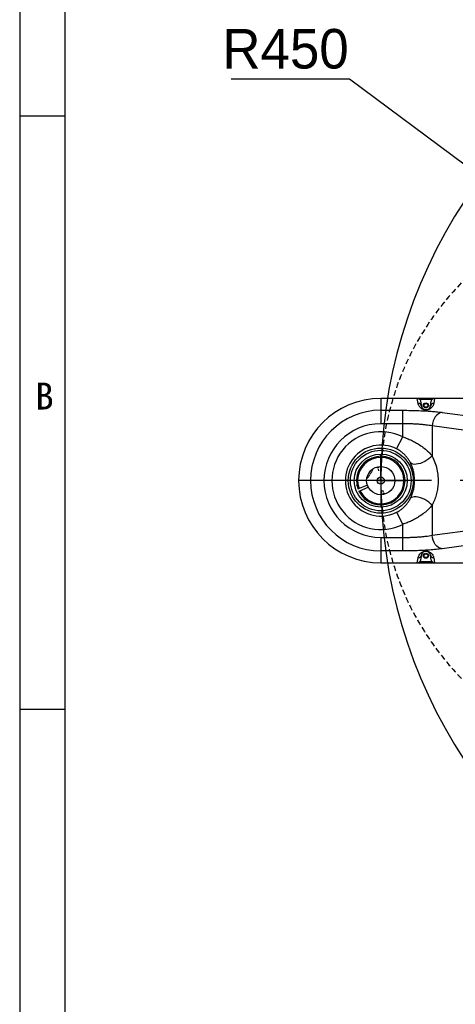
# Model space of a CAD drawing. Header units: millimetres. Extents: x 0 to 2970, y 0 to 2100.
# Tile 2 of 30: x 0 to 386, y 789 to 1660. Entities that reach past the tile are written whole.
import ezdxf

# ---------------------------------------------------------------- set-up
doc = ezdxf.new("R2010")
doc.units = ezdxf.units.MM
doc.header["$LTSCALE"] = 10
doc.header["$PDSIZE"] = -1
doc.linetypes.add('CENTERX2', pattern=[20.32, 12.7, -2.54, 2.54, -2.54])
doc.linetypes.add('DASHED', pattern=[0.75, 0.5, -0.25])
for name, color, linetype in [('中心线', 1, 'CENTERX2'), ('尺寸线', 3, 'Continuous'), ('粗实线', 7, 'Continuous'), ('细实线', 4, 'Continuous')]:
    doc.layers.add(name, color=color, linetype=linetype)
doc.styles.add('SLDTEXTSTYLE1', font='txt')
doc.styles.add('SLDTEXTSTYLE4', font='simfang.ttf')
doc.dimstyles.new('SLDDIMSTYLE0', dxfattribs={"dimtxt": 32, "dimasz": 18, "dimexe": 5, "dimexo": 2.5, "dimgap": 8.75, "dimtad": 1, "dimdec": 4, "dimlfac": 8, "dimzin": 12, "dimdsep": 46, "dimtxsty": 'SLDTEXTSTYLE1', "dimcen": 0.09, "dimclrd": 3, "dimclre": 3, "dimclrt": 3, "dimazin": 3, "dimtfac": 1, "dimtdec": 4, "dimtofl": 0, "dimtmove": 0, "dimatfit": 3, "dimfxl": 1, "dimfrac": 2, "dimtolj": 1, "dimtzin": 12, "dimarcsym": 0})
doc.dimstyles.new('SLDDIMSTYLE1', dxfattribs={"dimtxt": 35, "dimasz": 18, "dimexe": 15, "dimexo": 5.5, "dimgap": 8.75, "dimtad": 1, "dimtoh": 1, "dimdec": 0, "dimrnd": 1e-09, "dimzin": 12, "dimdsep": 46, "dimtxsty": 'SLDTEXTSTYLE1', "dimcen": 10, "dimclrd": 3, "dimclre": 3, "dimclrt": 3, "dimadec": 0, "dimazin": 3, "dimtfac": 1, "dimtdec": 0, "dimtofl": 0, "dimtmove": 0, "dimatfit": 3, "dimfxl": 1, "dimfrac": 2, "dimtolj": 1, "dimtzin": 12, "dimarcsym": 0})

# ---------------------------------------------------------------- blocks, each defined once
blk = doc.blocks.new('_D')
at = {"layer": 'Defpoints', "color": 0, "transparency": 16777216}
for p in [(804.43, 1449.21), (691.95, 1303.38), (247.01, 1252.25), (769.7, 1252.25), (769.7, 1252.25)]:
    blk.add_point(p, dxfattribs=at)
at = {"layer": '尺寸线', "color": 3, "lineweight": -2, "transparency": 16777216}
blk.add_arc((769.7, 1252.25), 93.06, 91.10022, 168.89978, dxfattribs=at)
at = {"layer": '尺寸线', "color": 3, "transparency": 16777216}
for points in [[(768.15, 1348.28), (767.68, 1342.3), (785.86, 1343.89)], [(681.37, 1269.87), (675.4, 1270.45), (676.65, 1252.25)]]:
    blk.add_solid(points, dxfattribs=at)
at = {"layer": '尺寸线', "color": 3, "transparency": 16777216, "insert": (625.11, 1329.93), "char_height": 32, "attachment_point": 1, "rotation": 29.49928, "style": 'SLDTEXTSTYLE1'}
blk.add_mtext('\\A1;J1:-100°', dxfattribs=at)
blk = doc.blocks.new('_D_1')
at = {"layer": 'Defpoints', "color": 0, "transparency": 16777216}
for p in [(247.01, 1252.25), (769.7, 1252.25), (769.7, 1252.25), (691.95, 1201.11), (804.43, 1055.29)]:
    blk.add_point(p, dxfattribs=at)
at = {"layer": '尺寸线', "color": 3, "lineweight": -2, "transparency": 16777216}
blk.add_arc((769.7, 1252.25), 93.06, 191.10022, 268.89978, dxfattribs=at)
at = {"layer": '尺寸线', "color": 3, "transparency": 16777216}
for points in [[(675.4, 1234.04), (681.37, 1234.62), (676.65, 1252.25)], [(767.68, 1162.2), (768.15, 1156.22), (785.86, 1160.61)]]:
    blk.add_solid(points, dxfattribs=at)
at = {"layer": '尺寸线', "color": 3, "transparency": 16777216, "insert": (670.15, 1251.4), "char_height": 32, "attachment_point": 1, "rotation": 332.12083, "style": 'SLDTEXTSTYLE1'}
blk.add_mtext('\\A1;J1:+100°', dxfattribs=at)
blk = doc.blocks.new('_D_4')
at = {"layer": 'Defpoints', "color": 0, "transparency": 16777216}
for p in [(684.7, 1451.43), (471.18, 1334.92), (247.01, 1252.25), (569.7, 1252.25), (769.7, 1252.25)]:
    blk.add_point(p, dxfattribs=at)
at = {"layer": '尺寸线', "color": 3, "lineweight": -2, "transparency": 16777216}
blk.add_arc((569.7, 1252.25), 128.61, 68.02555, 171.97445, dxfattribs=at)
at = {"layer": '尺寸线', "color": 3, "transparency": 16777216}
for points in [[(619.14, 1374.21), (616.51, 1368.82), (634.01, 1363.63)], [(445.34, 1269.99), (439.36, 1270.41), (441.09, 1252.25)]]:
    blk.add_solid(points, dxfattribs=at)
at = {"layer": '尺寸线', "color": 3, "transparency": 16777216, "insert": (408.18, 1361.74), "char_height": 32, "attachment_point": 1, "rotation": 29.19325, "style": 'SLDTEXTSTYLE1'}
blk.add_mtext('\\A1;J2:-120°', dxfattribs=at)
blk = doc.blocks.new('_D_7')
at = {"layer": 'Defpoints', "color": 0, "transparency": 16777216}
for p in [(247.01, 1252.25), (569.7, 1252.25), (769.7, 1252.25), (471.18, 1169.58), (684.7, 1053.06)]:
    blk.add_point(p, dxfattribs=at)
at = {"layer": '尺寸线', "color": 3, "lineweight": -2, "transparency": 16777216}
blk.add_arc((569.7, 1252.25), 128.61, 188.02555, 291.97445, dxfattribs=at)
at = {"layer": '尺寸线', "color": 3, "transparency": 16777216}
for points in [[(439.36, 1234.08), (445.34, 1234.5), (441.09, 1252.25)], [(616.51, 1135.68), (619.14, 1130.29), (634.01, 1140.87)]]:
    blk.add_solid(points, dxfattribs=at)
at = {"layer": '尺寸线', "color": 3, "transparency": 16777216, "insert": (453.19, 1221.21), "char_height": 32, "attachment_point": 1, "rotation": 331.50975, "style": 'SLDTEXTSTYLE1'}
blk.add_mtext('\\A1;J2:+120°', dxfattribs=at)
blk = doc.blocks.new('SW_CENTERMARKSYMBOL_1')
at = {"layer": '中心线', "color": 0}
for p, q in [((0, 5), (0, 28.1)), ((-5, 0), (-28.1, 0)), ((0, 0), (-2.5, 0)), ((0, 0), (0, 2.5)), ((0, 0), (0, -2.5)), ((0, 0), (2.5, 0)), ((5, 0), (28.1, 0)), ((0, -5), (0, -28.1))]:
    blk.add_line(p, q, dxfattribs=at)
blk = doc.blocks.new('*D20')
at = {"color": 3, "lineweight": -2, "transparency": 16777216}
for p, q in [((187.38, 1607.79), (292.14, 1607.79)), ((292.14, 1607.79), (394.31, 1531.72)), ((769.7, 1242.25), (769.7, 1262.25)), ((759.7, 1252.25), (779.7, 1252.25))]:
    blk.add_line(p, q, dxfattribs=at)
at = {"color": 3, "transparency": 16777216}
blk.add_solid([(396.11, 1534.13), (392.52, 1529.31), (408.75, 1520.97)], dxfattribs=at)
at = {"layer": 'Defpoints', "color": 0, "transparency": 16777216}
for p in [(408.75, 1520.97), (769.7, 1252.25)]:
    blk.add_point(p, dxfattribs=at)
at = {"color": 3, "transparency": 16777216, "insert": (235.38, 1634.04), "char_height": 35, "attachment_point": 5, "style": 'SLDTEXTSTYLE1'}
blk.add_mtext('\\A1;R450', dxfattribs=at)

msp = doc.modelspace()

# ---------------------------------------------------------------- hatches: boundary and pattern name
h = msp.add_hatch(color=256)
h.dxf.hatch_style = 1
h.paths.add_polyline_path([(805.126098, 1453.149462, 0.4663076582), (800.431506, 1449.210231, 0.0874886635), (800.672735, 1447.84215), (804.431506, 1449.210231)])
h.paths.add_polyline_path([(805.126098, 1453.149462), (804.431506, 1449.210231), (808.416284, 1448.861608, 0.0218200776), (808.431506, 1449.210231, 0.3639702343)])
h.paths.add_polyline_path([(808.416284, 1448.861608), (804.431506, 1449.210231), (803.736913, 1445.271, 0.4400105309)])
h.paths.add_polyline_path([(804.431506, 1449.210231), (800.672735, 1447.84215, 0.2679491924), (803.736913, 1445.271)])
h.paths.add_polyline_path([(319.7053, 1252.24868), (316.5053, 1252.24868, 0.4152553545), (319.716678, 1249.0487, -0.0017777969)])
h.paths.add_polyline_path([(322.9053, 1252.24868), (319.7053, 1252.24868, 0.0017777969), (319.716678, 1249.0487, 0.4131725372)])
h.paths.add_polyline_path([(319.716678, 1255.44866, 0.0017777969), (319.7053, 1252.24868), (322.9053, 1252.24868, 0.4131725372)])
h.paths.add_polyline_path([(319.716678, 1255.44866, 0.4152553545), (316.5053, 1252.24868), (319.7053, 1252.24868, -0.0017777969)])
h.paths.add_polyline_path([(571.70187, 1255.712782, 0.5773502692), (565.70187, 1252.24868), (569.70187, 1252.24868)])
h.paths.add_polyline_path([(571.70187, 1255.712782), (569.70187, 1252.24868), (571.70187, 1252.24868), (573.70187, 1252.24868, 0.2679491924)])
h.paths.add_polyline_path([(573.70187, 1252.24868), (571.70187, 1252.24868), (569.70187, 1252.24868), (571.70187, 1248.784579, 0.2679491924)])
h.paths.add_polyline_path([(569.70187, 1252.24868), (567.70187, 1252.24868), (565.70187, 1252.24868, 0.5773502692), (571.70187, 1248.784579)])
h.paths.add_polyline_path([(769.70187, 1252.24868), (767.7053, 1252.24868), (765.70187, 1252.24868, 0.4663076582), (770.396463, 1248.309449)])
h.paths.add_polyline_path([(770.396463, 1256.187911, 0.4663076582), (765.70187, 1252.24868), (765.7053, 1252.24868), (769.70187, 1252.24868)])
h.paths.add_polyline_path([(770.396463, 1256.187911), (769.7053, 1252.268134), (769.7053, 1252.229227), (770.396463, 1248.309449, 0.3639702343), (773.70187, 1252.24868, 0.3639702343)])
h.paths.add_polyline_path([(804.431506, 1055.28713), (800.672735, 1056.65521, 0.0874886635), (800.431506, 1055.28713, 0.4663076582), (805.126098, 1051.347899)])
h.paths.add_polyline_path([(803.736913, 1059.226361, 0.2679491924), (800.672735, 1056.65521), (804.431506, 1055.28713)])
h.paths.add_polyline_path([(803.736913, 1059.226361), (804.431506, 1055.28713), (808.416284, 1055.635753, 0.4400105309)])
h.paths.add_polyline_path([(808.431506, 1055.28713, 0.0218200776), (808.416284, 1055.635753), (804.431506, 1055.28713), (805.126098, 1051.347899, 0.3639702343)])

# ---------------------------------------------------------------- linework, layer by layer
for p, q in [((574.705301, 1324.94868), (319.7053, 1324.94868)), ((319.7053, 1324.94868), (319.7053, 1302.544659)), ((352.811646, 1320.510781), (352.029125, 1324.94868)), ((367.381476, 1324.94868), (366.598955, 1320.510781)), ((365.148964, 1323.94868), (354.261637, 1323.94868)), ((354.991463, 1322.447095), (355.766069, 1318.054087)), ((363.644531, 1318.054087), (364.419137, 1322.447095)), ((319.7053, 1314.455213), (339.122296, 1314.455213)), ((339.122296, 1290.956434), (339.122296, 1314.455213)), ((366.873705, 1306.96726), (366.008664, 1304.982187)), ((367.986691, 1308.733563), (366.873705, 1306.96726)), ((369.309167, 1310.220069), (367.986691, 1308.733563)), ((370.795442, 1311.37542), (369.309167, 1310.220069)), ((372.394167, 1312.159698), (370.795442, 1311.37542)), ((374.050103, 1312.545807), (372.394167, 1312.159698)), ((374.050103, 1312.545807), (414.734676, 1306.997812)), ((339.122296, 1302.544659), (319.7053, 1302.544659)), ((365.421455, 1302.846927), (365.132365, 1300.635253)), ((405.816938, 1295.087258), (365.132365, 1300.635253)), ((365.132365, 1300.635253), (365.132365, 1274.014354)), ((366.008664, 1304.982187), (365.421455, 1302.846927)), ((333.77122, 1280.289071), (339.122296, 1290.956434)), ((363.849971, 1272.681738), (362.318329, 1271.392624)), ((365.132365, 1274.014354), (363.849971, 1272.681738)), ((346.813038, 1267.25012), (345.96379, 1267.903138)), ((347.969192, 1266.817914), (346.813038, 1267.25012)), ((349.394512, 1266.62063), (347.969192, 1266.817914)), ((351.042468, 1266.664708), (349.394512, 1266.62063)), ((352.859265, 1266.948708), (351.042468, 1266.664708)), ((354.785595, 1267.46336), (352.859265, 1266.948708)), ((356.758574, 1268.191863), (354.785595, 1267.46336)), ((358.713796, 1269.110437), (356.758574, 1268.191863)), ((360.587436, 1270.189094), (358.713796, 1269.110437)), ((362.318329, 1271.392624), (360.587436, 1270.189094)), ((317.407612, 1262.731883), (317.778437, 1261.039994)), ((298.820294, 1247.68617), (298.580985, 1248.24702)), ((307.852563, 1248.278464), (300.479996, 1245.132665)), ((301.264909, 1243.293124), (308.637476, 1246.438924)), ((300.479996, 1245.132665), (299.55918, 1244.739762)), ((300.344094, 1242.900221), (301.264909, 1243.293124)), ((322.002989, 1241.765477), (321.632164, 1243.457366)), ((321.908776, 1240.657434), (322.22139, 1240.771233)), ((346.813038, 1237.24724), (345.96379, 1236.594222)), ((347.969192, 1237.679446), (346.813038, 1237.24724)), ((349.394512, 1237.87673), (347.969192, 1237.679446)), ((351.042468, 1237.832653), (349.394512, 1237.87673)), ((352.859265, 1237.548653), (351.042468, 1237.832653)), ((354.785595, 1237.034001), (352.859265, 1237.548653)), ((356.758574, 1236.305497), (354.785595, 1237.034001)), ((358.713796, 1235.386924), (356.758574, 1236.305497)), ((360.587436, 1234.308266), (358.713796, 1235.386924)), ((362.318329, 1233.104736), (360.587436, 1234.308266)), ((363.849971, 1231.815622), (362.318329, 1233.104736)), ((365.132365, 1230.483006), (363.849971, 1231.815622)), ((365.132365, 1230.483006), (365.132365, 1203.862107)), ((333.77122, 1224.208289), (339.122296, 1213.540927)), ((339.122296, 1190.042147), (339.122296, 1213.540927)), ((365.132365, 1203.862107), (405.816938, 1209.410102)), ((365.421455, 1201.650434), (365.132365, 1203.862107)), ((319.7053, 1201.952701), (319.7053, 1179.54868)), ((319.7053, 1201.952701), (339.122296, 1201.952701)), ((366.008664, 1199.515174), (365.421455, 1201.650434)), ((366.873705, 1197.5301), (366.008664, 1199.515174)), ((367.986691, 1195.763798), (366.873705, 1197.5301)), ((369.309167, 1194.277291), (367.986691, 1195.763798)), ((370.795442, 1193.12194), (369.309167, 1194.277291)), ((414.734676, 1197.499548), (374.050103, 1191.951553)), ((339.122296, 1190.042147), (319.7053, 1190.042147)), ((355.766069, 1186.443273), (354.991463, 1182.050265)), ((364.419137, 1182.050265), (363.644531, 1186.443273)), ((372.394167, 1192.337662), (370.795442, 1193.12194)), ((374.050103, 1191.951553), (372.394167, 1192.337662)), ((319.7053, 1179.54868), (574.705301, 1179.54868)), ((352.029125, 1179.54868), (352.811646, 1183.986579)), ((354.261637, 1180.54868), (365.148964, 1180.54868)), ((366.598955, 1183.986579), (367.381476, 1179.54868))]:
    msp.add_line(p, q)
for centre, radius in [((359.7053, 1318.74868), 2.25), ((359.7053, 1318.74868), 1.65), ((319.7053, 1252.24868), 28.821352), ((319.7053, 1252.24868), 26.810335), ((319.7053, 1252.24868), 23.5), ((319.7053, 1252.24868), 12.5), ((359.7053, 1185.74868), 2.25), ((359.7053, 1185.74868), 1.65)]:
    msp.add_circle(centre, radius)
for centre, radius, start, end in [((319.7053, 1252.24868), 72.7, 90, 270), ((352.829315, 1317.527187), 2.983647, 10.171558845, 90.339308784), ((366.581285, 1317.527187), 2.983647, 89.660691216, 169.828441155), ((319.7053, 1252.24868), 62.206533, 90, 270), ((319.7053, 1252.24868), 50.295979, 90, 270), ((319.7053, 1252.24868), 43.304849, 63.360253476, 296.639746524), ((319.7053, 1252.24868), 31.370586, 63.360253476, 296.639746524), ((319.7053, 1252.24868), 21.5, 205.773335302, 200.441532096), ((319.7053, 1252.24868), 20.5, 205.903479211, 200.311427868), ((316.868529, 1265.191448), 1.5, 225.213262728, 339.511699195), ((319.7053, 1252.24868), 10.732051, 102.362492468, 102.362502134), ((319.7053, 1252.24868), 9, 102.362492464, 102.362502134), ((322.542071, 1239.305913), 1.5, 45.213262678, 159.511736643), ((352.829315, 1186.970173), 2.983647, 269.660691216, 349.828441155), ((366.581285, 1186.970173), 2.983647, 190.171558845, 270.339308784)]:
    msp.add_arc(centre, radius, start, end)
for points, knots in [([(354.261637, 1323.94868), (354.097481, 1324.107905), (353.769645, 1324.425893), (353.015741, 1324.839332), (352.423429, 1324.904979), (352.029125, 1324.94868)], [0, 0, 0, 0, 0.2510877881, 0.5014468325, 1, 1, 1, 1]), ([(367.381476, 1324.94868), (366.987167, 1324.904978), (366.394852, 1324.83933), (365.64095, 1324.425887), (365.313118, 1324.107903), (365.148964, 1323.94868)], [0, 0, 0, 0, 0.49855907, 0.7489151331, 1, 1, 1, 1]), ([(366.598955, 1320.510781), (366.509016, 1320.115015), (366.323452, 1319.298463), (365.72826, 1318.067925), (364.962399, 1317.043316), (364.11858, 1316.270157), (363.413291, 1315.767333), (362.67915, 1315.37089), (361.944287, 1315.081734), (361.280436, 1314.894373), (360.654591, 1314.781023), (360.102086, 1314.734075), (359.7053, 1314.722727), (359.308514, 1314.734075), (358.75601, 1314.781023), (358.130165, 1314.894373), (357.466314, 1315.081734), (356.73145, 1315.37089), (355.99731, 1315.767333), (355.292021, 1316.270157), (354.448202, 1317.043316), (353.682341, 1318.067925), (353.087148, 1319.298463), (352.901585, 1320.115015), (352.811646, 1320.510781)], [0, 0, 0, 0, 0.0999957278, 0.206312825, 0.3112990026, 0.3597713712, 0.4032867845, 0.4400965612, 0.4623739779, 0.4795764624, 0.4916861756, 0.4961497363, 0.5, 0.5038502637, 0.5083138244, 0.5204235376, 0.5376260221, 0.5599034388, 0.5967132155, 0.6402286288, 0.6887009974, 0.793687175, 0.9000042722, 1, 1, 1, 1]), ([(354.261637, 1323.94868), (354.45472, 1323.69501), (354.799672, 1323.241816), (354.932836, 1322.690027), (354.991463, 1322.447095)], [0, 0, 0, 0, 0.5597380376, 1, 1, 1, 1]), ([(355.766069, 1318.054087), (355.788574, 1317.94235), (355.831487, 1317.729278), (355.926697, 1317.425334), (356.041751, 1317.132593), (356.189297, 1316.830115), (356.377221, 1316.518891), (356.59801, 1316.221117), (356.844124, 1315.945258), (357.117168, 1315.69061), (357.42064, 1315.458146), (357.736049, 1315.260336), (358.071494, 1315.091449), (358.420767, 1314.952857), (358.800863, 1314.847156), (359.133331, 1314.783437), (359.438161, 1314.756221), (359.594452, 1314.74973), (359.705299, 1314.748186), (359.816147, 1314.74973), (359.972437, 1314.756221), (360.277267, 1314.783436), (360.609735, 1314.847156), (360.989834, 1314.952856), (361.309461, 1315.079694), (361.598664, 1315.220933), (361.854741, 1315.370857), (362.104174, 1315.542936), (362.344104, 1315.737182), (362.581546, 1315.962114), (362.812579, 1316.221115), (363.033381, 1316.518889), (363.221302, 1316.830113), (363.368849, 1317.132592), (363.483903, 1317.425332), (363.579114, 1317.729277), (363.622027, 1317.942349), (363.644531, 1318.054087)], [0, 0, 0, 0, 0.0501590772, 0.0956477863, 0.1364662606, 0.1818641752, 0.2315626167, 0.2762201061, 0.3158382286, 0.3558614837, 0.3907767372, 0.4205914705, 0.445317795, 0.4674908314, 0.4836707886, 0.4943626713, 0.4976382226, 0.4988892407, 0.4999995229, 0.501109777, 0.5023607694, 0.5056362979, 0.5163282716, 0.5325080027, 0.5546812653, 0.574055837, 0.5966850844, 0.6225762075, 0.6517339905, 0.6841617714, 0.7237795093, 0.7684369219, 0.818135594, 0.8635335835, 0.9043519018, 0.949840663, 1, 1, 1, 1]), ([(364.419137, 1322.447095), (364.499403, 1322.755954), (364.64266, 1323.307199), (364.994331, 1323.752762), (365.148964, 1323.94868)], [0, 0, 0, 0, 0.5602918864, 1, 1, 1, 1]), ([(339.122296, 1314.455213), (341.535673, 1314.441994), (346.413651, 1314.415276), (353.599186, 1314.198088), (359.999664, 1313.876955), (365.478132, 1313.478944), (370.085009, 1313.049996), (372.73607, 1312.712896), (374.050103, 1312.545807)], [0, 0, 0, 0, 0.1835674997, 0.3710312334, 0.5602198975, 0.7086375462, 0.8555824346, 1, 1, 1, 1]), ([(365.132365, 1300.635253), (364.283952, 1300.781431), (362.614274, 1301.069108), (359.749331, 1301.448084), (356.682156, 1301.778429), (353.368203, 1302.056686), (349.914171, 1302.274981), (346.351282, 1302.430244), (342.745206, 1302.52676), (340.328374, 1302.538701), (339.122296, 1302.544659)], [0, 0, 0, 0, 0.12604345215, 0.24805366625, 0.37589255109, 0.50099346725, 0.62797060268, 0.75340237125, 0.87693969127, 1, 1, 1, 1]), ([(339.122296, 1290.956434), (340.426629, 1290.501993), (343.058356, 1289.585077), (346.888492, 1287.914351), (350.611079, 1286.01614), (354.473001, 1283.691791), (358.33346, 1280.889446), (362.055992, 1277.609501), (364.106963, 1275.212671), (365.132365, 1274.014354)], [0, 0, 0, 0, 0.1216225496, 0.2453953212, 0.3716907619, 0.500859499, 0.6654151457, 0.8327211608, 1, 1, 1, 1]), ([(345.96379, 1267.903138), (345.543996, 1268.69342), (344.708311, 1270.266639), (343.138153, 1272.529076), (341.593105, 1274.365189), (340.191073, 1275.776796), (339.06013, 1276.795007), (337.64588, 1277.929874), (335.914967, 1279.140403), (334.470531, 1279.914365), (333.77122, 1280.289071)], [0, 0, 0, 0, 0.1679259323, 0.3342908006, 0.4983505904, 0.5863352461, 0.6697419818, 0.748828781, 0.8783977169, 1, 1, 1, 1]), ([(365.132365, 1274.014354), (366.015392, 1272.171555), (367.761074, 1268.52847), (369.532633, 1262.38344), (370.504988, 1255.98048), (370.562618, 1249.916648), (369.93237, 1244.403806), (368.816203, 1239.494309), (367.231947, 1234.780119), (365.836515, 1231.924157), (365.132365, 1230.483006)], [0, 0, 0, 0, 0.1436758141, 0.2840371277, 0.4217788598, 0.5584370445, 0.6663660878, 0.7756307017, 0.8867807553, 1, 1, 1, 1]), ([(317.629789, 1263.907944), (317.608563, 1263.892484), (317.482729, 1263.800832), (317.322535, 1263.760057), (317.189363, 1263.726161)], [0, 0, 0, 0, 0.1686836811, 1, 1, 1, 1]), ([(345.96379, 1236.594222), (346.325416, 1237.358206), (347.028281, 1238.843101), (347.906139, 1241.236319), (348.76965, 1244.196967), (349.462283, 1247.845869), (349.738961, 1252.215808), (349.516573, 1255.828076), (349.084341, 1258.642448), (348.499631, 1261.325034), (347.517507, 1264.538669), (346.496095, 1266.750469), (345.96379, 1267.903138)], [0, 0, 0, 0, 0.0876120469, 0.1702845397, 0.2486455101, 0.376614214, 0.4991389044, 0.6214533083, 0.6844136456, 0.7493042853, 0.869351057, 1, 1, 1, 1]), ([(333.77122, 1224.208289), (334.236263, 1224.452013), (335.184937, 1224.949204), (336.563079, 1225.814239), (337.857092, 1226.734554), (339.06494, 1227.707134), (340.192706, 1228.722065), (341.580795, 1230.119887), (343.107861, 1231.930925), (344.685454, 1234.192057), (345.530002, 1235.779077), (345.96379, 1236.594222)], [0, 0, 0, 0, 0.0805133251, 0.1642447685, 0.251864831, 0.330729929, 0.4138942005, 0.5016131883, 0.6627995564, 0.8268027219, 1, 1, 1, 1]), ([(365.132365, 1230.483006), (364.112775, 1229.291075), (362.069094, 1226.90195), (358.354491, 1223.624628), (354.492585, 1220.818211), (350.624505, 1218.488527), (346.897799, 1216.587273), (343.06317, 1214.914052), (340.428214, 1213.99595), (339.122296, 1213.540927)], [0, 0, 0, 0, 0.166373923, 0.333482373, 0.498508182, 0.6278458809, 0.7543022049, 0.8782289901, 1, 1, 1, 1]), ([(339.122296, 1201.952701), (340.328366, 1201.95866), (342.745198, 1201.9706), (346.351258, 1202.067115), (349.914155, 1202.222378), (353.368174, 1202.440672), (356.682142, 1202.718929), (359.749311, 1203.049274), (362.614267, 1203.428251), (364.283946, 1203.715929), (365.132365, 1203.862107)], [0, 0, 0, 0, 0.1230594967, 0.2465976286, 0.3720277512, 0.4990065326, 0.6241057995, 0.7519463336, 0.8739556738, 1, 1, 1, 1]), ([(374.050103, 1191.951553), (372.355833, 1191.740237), (368.933914, 1191.313443), (362.812481, 1190.803019), (356.585512, 1190.433723), (350.509415, 1190.200035), (344.83047, 1190.066618), (341.013271, 1190.050254), (339.122296, 1190.042147)], [0, 0, 0, 0, 0.1842156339, 0.3720605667, 0.5613087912, 0.7095403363, 0.8561113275, 1, 1, 1, 1]), ([(352.811646, 1183.986579), (352.901585, 1184.382346), (353.087148, 1185.198898), (353.682341, 1186.429435), (354.448202, 1187.454045), (355.292021, 1188.227204), (355.99731, 1188.730027), (356.73145, 1189.12647), (357.466314, 1189.415626), (358.130165, 1189.602987), (358.75601, 1189.716337), (359.308514, 1189.763285), (359.7053, 1189.774634), (360.102086, 1189.763285), (360.654591, 1189.716337), (361.280436, 1189.602987), (361.944287, 1189.415626), (362.67915, 1189.12647), (363.413291, 1188.730027), (364.11858, 1188.227204), (364.962399, 1187.454045), (365.72826, 1186.429435), (366.323452, 1185.198898), (366.509016, 1184.382346), (366.598955, 1183.986579)], [0, 0, 0, 0, 0.0999957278, 0.206312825, 0.3112990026, 0.3597713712, 0.4032867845, 0.4400965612, 0.4623739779, 0.4795764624, 0.4916861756, 0.4961497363, 0.5, 0.5038502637, 0.5083138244, 0.5204235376, 0.5376260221, 0.5599034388, 0.5967132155, 0.6402286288, 0.6887009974, 0.793687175, 0.9000042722, 1, 1, 1, 1]), ([(363.644531, 1186.443273), (363.622027, 1186.555011), (363.579114, 1186.768082), (363.483904, 1187.072027), (363.368849, 1187.364767), (363.221303, 1187.667245), (363.033379, 1187.978469), (362.81259, 1188.276244), (362.566477, 1188.552102), (362.293432, 1188.80675), (361.989961, 1189.039214), (361.674551, 1189.237024), (361.339106, 1189.405911), (360.989833, 1189.544503), (360.609737, 1189.650204), (360.27727, 1189.713923), (359.972439, 1189.74114), (359.816148, 1189.74763), (359.705301, 1189.749174), (359.594453, 1189.74763), (359.438163, 1189.74114), (359.133333, 1189.713924), (358.800865, 1189.650205), (358.420767, 1189.544504), (358.10114, 1189.417667), (357.811937, 1189.276428), (357.555859, 1189.126503), (357.306427, 1188.954424), (357.066497, 1188.760178), (356.829055, 1188.535246), (356.598022, 1188.276245), (356.37722, 1187.978471), (356.189299, 1187.667248), (356.041752, 1187.364768), (355.926697, 1187.072028), (355.831487, 1186.768084), (355.788574, 1186.555011), (355.766069, 1186.443273)], [0, 0, 0, 0, 0.05015907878, 0.0956477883, 0.13646626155, 0.18186417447, 0.23156261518, 0.27622010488, 0.3158382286, 0.35586148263, 0.39077673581, 0.42059146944, 0.44531779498, 0.46749083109, 0.48367078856, 0.49436271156, 0.49763825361, 0.49888926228, 0.4999995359, 0.50110979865, 0.50236080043, 0.50563633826, 0.51632827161, 0.53250800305, 0.55468126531, 0.57405583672, 0.59668508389, 0.62257620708, 0.65173399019, 0.68416177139, 0.72377950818, 0.76843692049, 0.81813559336, 0.86353358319, 0.90435190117, 0.94984066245, 1, 1, 1, 1]), ([(352.029125, 1179.54868), (352.423434, 1179.592383), (353.015748, 1179.65803), (353.769651, 1180.071473), (354.097483, 1180.389457), (354.261637, 1180.54868)], [0, 0, 0, 0, 0.49855906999, 0.7489151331, 1, 1, 1, 1]), ([(354.991463, 1182.050265), (354.911198, 1181.741407), (354.767941, 1181.190161), (354.416269, 1180.744598), (354.261637, 1180.54868)], [0, 0, 0, 0, 0.5602918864, 1, 1, 1, 1]), ([(365.148964, 1180.54868), (364.955881, 1180.80235), (364.610928, 1181.255544), (364.477764, 1181.807333), (364.419137, 1182.050265)], [0, 0, 0, 0, 0.5597380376, 1, 1, 1, 1]), ([(365.148964, 1180.54868), (365.31312, 1180.389455), (365.640956, 1180.071468), (366.39486, 1179.658029), (366.987172, 1179.592382), (367.381476, 1179.54868)], [0, 0, 0, 0, 0.2510877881, 0.5014468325, 1, 1, 1, 1])]:
    msp.add_open_spline(points, degree=3, knots=knots)
at = {"color": 7, "linetype": 'Continuous', "lineweight": 18}
for points, knots in [([(307.393663, 1254.410528), (307.677344, 1255.500455), (308.244706, 1257.680309), (310.104805, 1260.534124), (311.841042, 1261.904891), (312.693287, 1262.577742)], [0, 0, 0, 0, 0.3373719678, 0.6747439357, 1, 1, 1, 1]), ([(307.39371, 1254.41052), (307.451446, 1254.406052), (307.573944, 1254.396571), (307.851498, 1254.500008), (308.310084, 1254.888112), (309.198887, 1256.151673), (309.914437, 1257.319713), (310.442206, 1258.181224)], [0, 0, 0, 0, 0.034522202, 0.0732464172, 0.1741710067, 0.3908933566, 1, 1, 1, 1]), ([(310.442206, 1258.181224), (311.004378, 1259.021494), (311.766446, 1260.160542), (312.542506, 1261.496908), (312.702425, 1262.07546), (312.680279, 1262.370127), (312.620596, 1262.477147), (312.592475, 1262.527571)], [0, 0, 0, 0, 0.6095106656, 0.8262376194, 0.9269500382, 0.9655809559, 1, 1, 1, 1])]:
    msp.add_open_spline(points, degree=3, knots=knots, dxfattribs=at)
at = {"layer": '中心线'}
msp.add_line((771.090435, 1252.24868), (247.0053, 1252.24868), dxfattribs=at)
at = {"layer": '粗实线'}
msp.add_circle((319.7053, 1252.24868), 3.2, dxfattribs=at)
msp.add_arc((769.70187, 1252.24868), 449.99657, 79.749881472, 280.250118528, dxfattribs=at)
at = {"layer": '粗实线', "linetype": 'DASHED'}
msp.add_arc((569.70187, 1252.24868), 250, 60, 300, dxfattribs=at)
at = {"layer": '细实线'}
for p, q in [((0, 2100), (0, 0)), ((40, 2060), (40, 40)), ((0, 1575), (40, 1575)), ((0, 1050), (40, 1050))]:
    msp.add_line(p, q, dxfattribs=at)

# ---------------------------------------------------------------- block references
at = {"layer": '中心线', "xscale": 0.8, "yscale": 0.8, "zscale": 0.8}
msp.add_blockref('SW_CENTERMARKSYMBOL_1', (319.7053, 1252.24868), dxfattribs=at)

# ---------------------------------------------------------------- texts
at = {"color": 7, "linetype": 'Continuous', "insert": (13.873051, 1338.962206), "char_height": 23.8125, "attachment_point": 1, "style": 'SLDTEXTSTYLE4'}
msp.add_mtext('B', dxfattribs=at)

# ---------------------------------------------------------------- dimensions: what is measured, and where the dimension line sits
dim = msp.add_radius_dim(center=(769.70187, 1252.24868), mpoint=(408.752347, 1520.972246), dimstyle='SLDDIMSTYLE1')
dim.commit()
dim.dimension.update_dxf_attribs({"geometry": '*D20', "text_midpoint": (235.383085, 1607.792124), "dimtype": 164})
at = {"layer": '尺寸线'}
for base, line1, line2, text, picture, middle in [((471.180686, 1334.91777), ((684.70187, 1451.434523), (569.70187, 1252.24868)), ((247.0053, 1252.24868), (769.70187, 1252.24868)), 'J2:-<>', '_D_4', (506.971339, 1364.52282)), ((691.954982, 1303.383613), ((804.431506, 1449.210231), (769.70187, 1252.24868)), ((247.0053, 1252.24868), (769.70187, 1252.24868)), 'J1:-<>', '_D', (723.880076, 1333.240797)), ((691.954982, 1201.113748), ((247.0053, 1252.24868), (769.70187, 1252.24868)), ((804.431506, 1055.28713), (769.70187, 1252.24868)), 'J1:+<>', '_D_1', (726.188239, 1169.993445)), ((471.180686, 1169.579591), ((769.70187, 1252.24868), (247.0053, 1252.24868)), ((684.70187, 1053.062837), (569.70187, 1252.24868)), 'J2:+<>', '_D_7', (508.353585, 1139.213332))]:
    dim = msp.add_angular_dim_2l(base=base, line1=line1, line2=line2, text=text, dimstyle='SLDDIMSTYLE0', dxfattribs=at)
    dim.commit()
    dim.dimension.update_dxf_attribs({"geometry": picture, "text_midpoint": middle, "dimtype": 162})

doc.saveas('drawing.dxf')
